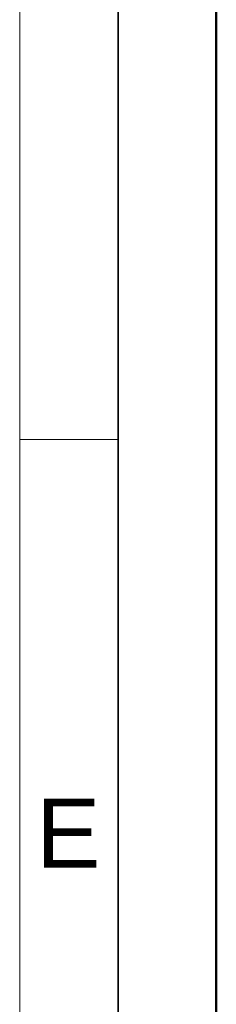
# Model space of a CAD drawing. Header units: millimetres. Extents: x 0 to 420, y 0 to 297.
# Tile 19 of 37: x 410 to 420, y 67 to 117. Entities that reach past the tile are written whole.
import ezdxf

# ---------------------------------------------------------------- set-up
doc = ezdxf.new("R2010")
doc.units = ezdxf.units.MM
doc.layers.get('0').update_dxf_attribs({"lineweight": 25})
doc.layers.add('001', color=7, linetype='Continuous', lineweight=50)
doc.layers.add('Rahmen (ISO)', color=7, linetype='Continuous', lineweight=70)
doc.layers.add('Symbole(DIN)', color=3, linetype='Continuous', lineweight=25, true_color=0x00ff00)
doc.styles.add('Aktuell-DIN', font='arial.ttf')

# ---------------------------------------------------------------- blocks, each defined once
blk = doc.blocks.new('Ränder Basler-A3')
at = {"layer": '001'}
blk.add_line((420, 297), (420, 0), dxfattribs=at)
at = {"layer": '001', "color": 7, "linetype": 'Continuous', "lineweight": 35}
blk.add_line((415, 292), (415, 5), dxfattribs=at)
at = {"layer": '001', "color": 7, "linetype": 'Continuous', "lineweight": 18}
blk.add_line((410, 287), (410, 5), dxfattribs=at)
at = {"layer": 'Rahmen (ISO)', "color": 7, "linetype": 'Continuous', "lineweight": 18}
blk.add_line((415, 95.832), (410, 95.832), dxfattribs=at)
at = {"layer": 'Symbole(DIN)', "color": 250, "true_color": 0x3f3f3f, "insert": (410.84, 75.787), "char_height": 3.5, "attachment_point": 4, "style": 'Aktuell-DIN'}
blk.add_mtext('\\fArial|b0|i0;E', dxfattribs=at)

msp = doc.modelspace()

# ---------------------------------------------------------------- block references
msp.add_blockref('Ränder Basler-A3', (0, 0))

doc.saveas('drawing.dxf')
